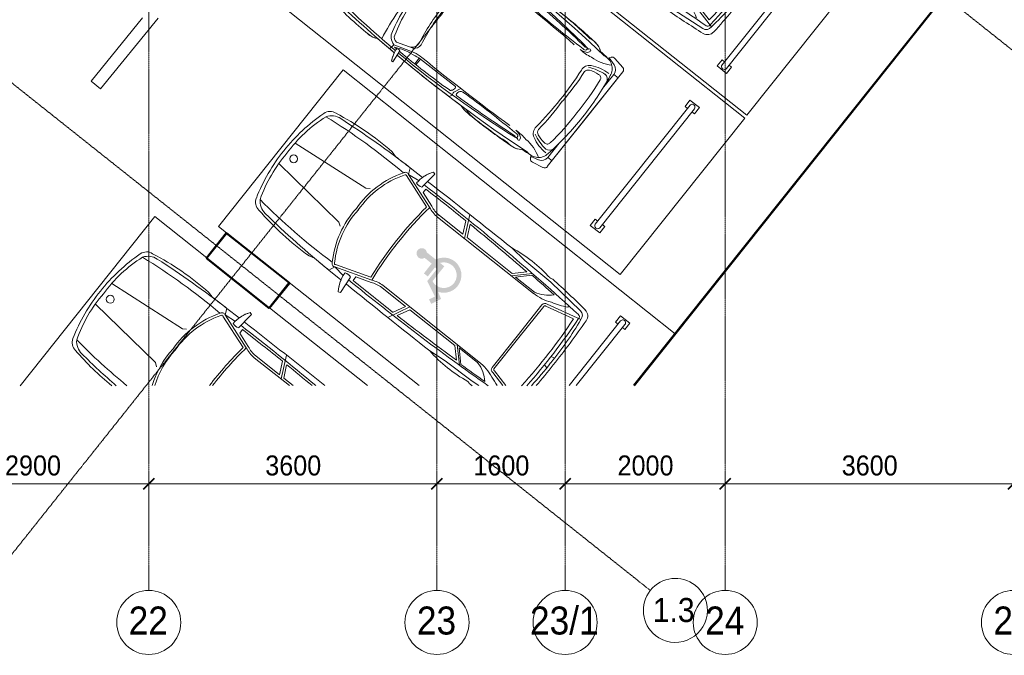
# Model space of a CAD drawing. Header units: millimetres. Extents: x 5617 to 131373, y -9330 to 158328.
# Tile 3 of 83: x 33449 to 45747, y -9266 to -1321. Entities that reach past the tile are written whole.
import ezdxf

# ---------------------------------------------------------------- set-up
doc = ezdxf.new("R2010")
doc.units = ezdxf.units.MM
doc.linetypes.add('ADSK_Линия сетки', pattern=[25, 20, -2.5, 0, -2.5])
doc.linetypes.add('Линия сетки', pattern=[25, 20, -2.5, 0, -2.5])
for name, color, linetype, lineweight in [('Оси', 7, 'Continuous', 9), ('Парковка', 7, 'Continuous', 18), ('Размеры', 7, 'Continuous', 9), ('Размеры-100', 7, 'Continuous', 9), ('Стены разрез', 7, 'Continuous', 40), ('Элементы узлов', 7, 'Continuous', 18)]:
    doc.layers.add(name, color=color, linetype=linetype, lineweight=lineweight)
doc.styles.add('Arial', font='arial.ttf', dxfattribs={"width": 0.9, "height": 250})
doc.styles.add('Arial_1', font='arial.ttf', dxfattribs={"width": 0.9, "height": 350})
doc.styles.add('Arial_2', font='arial.ttf', dxfattribs={"width": 0.9, "height": 300})
doc.dimstyles.new('Основной_2_5_мм', dxfattribs={"dimscale": 304.8, "dimtxt": 255.06485, "dimasz": 0.463911, "dimexe": 0.492126, "dimexo": 0.492126, "dimgap": 0.098425, "dimtad": 1, "dimdec": 0, "dimdsep": 46, "dimtxsty": 'Arial', "dimblk1": 'OBLIQUE', "dimblk2": 'OBLIQUE', "dimsah": 1, "dimcen": 0.09, "dimdle": 0.492126, "dimazin": 2, "dimtfac": 1, "dimtdec": 4, "dimtix": 1, "dimtmove": 0, "dimatfit": 3, "dimfxl": 1, "dimtvp": 1, "dimtolj": 1, "dimtzin": 0, "dimlwd": 20, "dimlwe": 20, "dimarcsym": 2})

# ---------------------------------------------------------------- blocks, each defined once
blk = doc.blocks.new('199_Парковочные места 3 класса и МГН - МГН_М1-М3_-V37-МКСС_LB01_-7_650__Кабельные конструкции_Лотки_4')
at = {"layer": 'Парковка'}
h = blk.add_hatch(color=256, dxfattribs=at)
h.paths.add_polyline_path([(1605, 2681), (1481, 2739), (1434, 2657), (1411, 2702), (1378, 2741), (1337, 2772), (1291, 2792), (1240, 2801), (1190, 2798), (1141, 2784), (1096, 2759), (1059, 2724), (1031, 2682), (1013, 2634), (1006, 2584), (1012, 2533), (1028, 2485), (1056, 2442), (1092, 2407), (1136, 2380), (1136, 2239), (1127, 2225), (1121, 2209), (1120, 2193), (1123, 2176), (1130, 2161), (1141, 2148), (1154, 2139), (1169, 2133), (1186, 2131), (1202, 2133), (1218, 2139), (1231, 2149), (1241, 2162), (1248, 2177), (1251, 2194), (1249, 2210), (1244, 2226), (1234, 2240), (1222, 2251), (1207, 2258), (1207, 2372), (1364, 2372), (1364, 2434), (1219, 2434), (1219, 2465), (1413, 2465), (1504, 2660), (1578, 2625)])
h.paths.add_polyline_path([(1360, 2671), (1378, 2635), (1387, 2596), (1385, 2555), (1374, 2517), (1136, 2517), (1136, 2448), (1106, 2475), (1083, 2509), (1070, 2547), (1066, 2587), (1072, 2626), (1089, 2663), (1113, 2695), (1145, 2720), (1182, 2736), (1222, 2742), (1262, 2738), (1302, 2723), (1333, 2701)])
at = {"layer": 'Парковка', "color": 253, "true_color": 0xaaaaaa}
for p, q in [((2500, 5300), (0, 5300)), ((0, 5300), (0, 2132)), ((2500, 0), (2500, 5300)), ((250, 4775), (350, 4775)), ((250, 4625), (250, 4775)), ((300, 4735), (2200, 4735)), ((350, 4735), (350, 4775)), ((2150, 4735), (2150, 4775)), ((2150, 4775), (2250, 4775)), ((2250, 4625), (2250, 4775)), ((250, 4625), (350, 4625)), ((300, 4665), (2200, 4665)), ((350, 4625), (350, 4665)), ((2150, 4625), (2150, 4665)), ((2150, 4625), (2250, 4625)), ((0, 1128), (0, 0)), ((0, 0), (2500, 0))]:
    blk.add_line(p, q, dxfattribs=at)
for centre, start, end in [((300, 4700), 90, 270), ((2200, 4700), 270, 90)]:
    blk.add_arc(centre, 35, start, end, dxfattribs=at)
at = {"layer": 'Элементы узлов', "color": 253, "true_color": 0xaaaaaa}
for p, q in [((1188, 4261), (1177, 4307)), ((1320, 4261), (1331, 4307)), ((512, 4192), (463, 3682)), ((708, 3817), (596, 4265)), ((738, 3820), (646, 4189)), ((1770, 3820), (1862, 4189)), ((1800, 3817), (1912, 4265)), ((1996, 4192), (2045, 3682)), ((574, 4042), (555, 4042)), ((1933, 4042), (1953, 4042)), ((1254, 3801), (754, 3801)), ((1254, 3771), (754, 3771)), ((1254, 3801), (1754, 3801)), ((1254, 3771), (1754, 3771)), ((419, 3676), (428, 3642)), ((428, 3642), (419, 3676)), ((463, 3682), (453, 3260)), ((688, 3297), (688, 3598)), ((708, 2069), (708, 3598)), ((1800, 2069), (1800, 3598)), ((1820, 3297), (1820, 3598)), ((2045, 3682), (2054, 3260)), ((2088, 3676), (2079, 3642)), ((2088, 3676), (2079, 3642)), ((708, 3249), (522, 3435)), ((688, 3297), (542, 3443)), ((678, 3237), (549, 3366)), ((1800, 3249), (1986, 3435)), ((1820, 3297), (1966, 3443)), ((1830, 3237), (1959, 3366)), ((453, 3260), (432, 3033)), ((678, 2516), (678, 3237)), ((1830, 2516), (1830, 3237)), ((2054, 3260), (2076, 3033)), ((708, 2497), (432, 2363)), ((678, 2516), (524, 2441)), ((1800, 2497), (2076, 2363)), ((1830, 2516), (1984, 2441)), ((678, 2449), (523, 2374)), ((678, 2069), (678, 2449)), ((1830, 2069), (1830, 2449)), ((1830, 2449), (1984, 2374)), ((515, 1453), (673, 1914)), ((543, 1440), (693, 1881)), ((580, 1736), (645, 1925)), ((1965, 1440), (1814, 1881)), ((1992, 1453), (1835, 1914)), ((1927, 1736), (1863, 1925)), ((580, 1736), (525, 1736)), ((1927, 1736), (1983, 1736)), ((298, 1678), (308, 1707)), ((298, 1678), (308, 1707)), ((308, 1707), (536, 1683)), ((308, 1707), (435, 1693)), ((436, 1612), (438, 1418)), ((438, 1418), (436, 1612)), ((515, 1453), (497, 1605)), ((2200, 1707), (1972, 1683)), ((1992, 1453), (2011, 1605)), ((2072, 1612), (2070, 1418)), ((2072, 1612), (2070, 1418)), ((2072, 1693), (2200, 1707)), ((2210, 1678), (2200, 1707)), ((2200, 1707), (2210, 1678)), ((515, 1453), (438, 1418)), ((1992, 1453), (2070, 1418)), ((422, 1114), (442, 1185)), ((422, 1114), (442, 1185)), ((953, 1186), (984, 1142)), ((984, 1142), (1090, 99)), ((1524, 1142), (1418, 99)), ((1555, 1186), (1524, 1142)), ((2085, 1114), (2065, 1185)), ((2065, 1185), (2085, 1114))]:
    blk.add_line(p, q, dxfattribs=at)
blk.add_circle((1256, 208), 49.6, dxfattribs=at)
for centre, radius, start, end in [((571, 4224), 103, 93.6407, 173.1165), ((571, 4224), 103, 93.6407, 173.1165), ((1250, -6442), 10791, 89.9787, 93.6407), ((1250, -6442), 10791, 89.9787, 93.6407), ((1185, 180), 4128, 89.0501, 98.2092), ((1258, -6442), 10791, 86.3593, 90.0213), ((1258, -6442), 10791, 86.3593, 90.0213), ((1322, 180), 4128, 81.7908, 90.9499), ((1937, 4224), 103, 6.8835, 86.3593), ((1937, 4224), 103, 6.8835, 86.3593), ((9206, 3182), 8801, 173.1165, 176.7833), ((9206, 3182), 8801, 173.1165, 176.7833), ((30000, 2118), 29508, 175.9457, 180.8366), ((593, 4184), 81.1, 87.5771, 174.3071), ((600, 4202), 33.8, 82.905, 175.9457), ((1254, -3792), 8054, 85.3719, 94.6281), ((1254, -2689), 6905, 84.9489, 95.0511), ((1908, 4202), 33.8, 4.0543, 97.095), ((1915, 4184), 81.1, 5.6929, 92.4229), ((-27492, 2118), 29508, 359.1634, 4.0543), ((-6698, 3182), 8801, 3.2167, 6.8835), ((-6698, 3182), 8801, 3.2167, 6.8835), ((-103, 3648), 783, 14.4186, 30.1446), ((2611, 3648), 783, 149.8554, 165.5814), ((104, 3598), 603, 359.9999, 24.0001), ((754, 3817), 46.1, 180, 270), ((754, 3817), 16.1, 170.2127, 270), ((1754, 3817), 16.1, 270, 9.7873), ((1754, 3817), 46.1, 270, 360), ((2403, 3598), 603, 155.9999, 180.0001), ((30000, 2118), 29488, 176.7104, 177.4243), ((270, 3492), 431, 14.2603, 47.5583), ((2238, 3492), 431, 132.4417, 165.7397), ((-27492, 2118), 29488, 2.5757, 3.2896), ((2198, 3346), 1794, 170.5335, 190.0508), ((2198, 3346), 1794, 170.5335, 190.0508), ((310, 3346), 1794, 349.9492, 9.4665), ((310, 3346), 1794, 349.9492, 9.4665), ((30000, 2118), 29478, 177.5739, 179.3716), ((-27492, 2118), 29478, 0.6284, 2.4261), ((122295, 2694), 121864, 179.84038, 180.47042), ((122295, 2694), 121864, 179.84038, 180.47042), ((-119787, 2694), 121864, 359.52958, 0.15962), ((-119787, 2694), 121864, 359.52958, 0.15962), ((30000, 2118), 29478, 179.5021, 180.7418), ((-27492, 2118), 29478, 359.2582, 0.4979), ((308, 2078), 370, 335.614, 358.6829), ((308, 2078), 400, 335.8269, 358.7333), ((2200, 2078), 400, 181.2667, 204.1731), ((2200, 2078), 370, 181.3171, 204.386), ((1254, 6445), 4567, 262.6911, 277.3091), ((1254, 6445), 4597, 262.9967, 277.0036), ((546, 2020), 422, 234.0334, 268.6551), ((546, 2020), 422, 234.0334, 254.9198), ((444, 1640), 101, 335.1844, 24.8156), ((2064, 1640), 101, 155.1844, 204.8156), ((1962, 2020), 422, 271.3449, 305.9666), ((1962, 2020), 422, 285.0802, 305.9666), ((12318, 1543), 11881, 180.5997, 185.7413), ((12318, 1543), 11881, 180.5997, 181.7231), ((555, 1432), 44.9, 152.0765, 249.8627), ((8358, 1141), 7822, 178.1805, 186.9391), ((555, 1432), 14.9, 145.3433, 249.8627), ((1172, 2380), 1175, 237.4377, 273.9819), ((1172, 2380), 1145, 237.4377, 274.0864), ((1335, 2380), 1145, 265.9136, 302.7696), ((1335, 2380), 1175, 266.0181, 302.5623), ((-5850, 1141), 7822, 353.0609, 1.8195), ((1953, 1432), 14.9, 280.8242, 34.6567), ((1953, 1432), 44.9, 290.1373, 27.9235), ((-9810, 1543), 11881, 354.2587, 359.4003), ((-9810, 1543), 11881, 358.2769, 359.4003), ((3991, 937), 3573, 177.157, 190.805), ((3991, 937), 3573, 177.157, 190.805), ((-1483, 937), 3573, 349.195, 2.843), ((-1483, 937), 3573, 349.195, 2.843), ((617, 279), 137, 184.9335, 253.1284), ((617, 279), 137, 184.9335, 253.1284), ((710, 376), 215, 185.7413, 236.8444), ((1797, 376), 215, 303.1556, 354.2587), ((1890, 279), 137, 286.8716, 355.0665), ((1890, 279), 137, 286.8716, 355.0665), ((1254, 2377), 2329, 253.1284, 269.9999), ((1254, 2377), 2329, 253.1284, 269.9999), ((1178, 1869), 1772, 250.7131, 272.4464), ((1329, 1869), 1772, 267.5536, 289.2869), ((1254, 2377), 2329, 270.0001, 286.8716), ((1254, 2377), 2329, 270.0001, 286.8716)]:
    blk.add_arc(centre, radius, start, end, dxfattribs=at)
blk = doc.blocks.new('199_Парковочные места 3 класса и МГН - Малый класс-5604841-МКСС_LB01_-7_650__Кабельные конструкции_Лотки_4')
at = {"layer": 'Парковка', "color": 253, "true_color": 0xaaaaaa}
for p, q in [((2500, 5300), (0, 5300)), ((0, 5300), (0, 0)), ((2500, 0), (2500, 5300)), ((250, 4775), (350, 4775)), ((250, 4625), (250, 4775)), ((300, 4735), (2200, 4735)), ((350, 4735), (350, 4775)), ((2150, 4735), (2150, 4775)), ((2150, 4775), (2250, 4775)), ((2250, 4625), (2250, 4775)), ((250, 4625), (350, 4625)), ((300, 4665), (2200, 4665)), ((350, 4625), (350, 4665)), ((2150, 4625), (2150, 4665)), ((2150, 4625), (2250, 4625)), ((0, 0), (2500, 0))]:
    blk.add_line(p, q, dxfattribs=at)
for centre, start, end in [((300, 4700), 90, 270), ((2200, 4700), 270, 90)]:
    blk.add_arc(centre, 35, start, end, dxfattribs=at)
at = {"layer": 'Элементы узлов', "color": 253, "true_color": 0xaaaaaa}
for p, q in [((425, 3567), (454, 3713)), ((425, 3567), (454, 3713)), ((1253, 3748), (496, 3748)), ((496, 3748), (2010, 3748)), ((592, 3681), (592, 3748)), ((2010, 3748), (1253, 3748)), ((1915, 3681), (1915, 3748)), ((2082, 3567), (2053, 3713)), ((2053, 3713), (2082, 3567)), ((495, 3608), (466, 3507)), ((817, 3681), (592, 3681)), ((1690, 3681), (1915, 3681)), ((2012, 3608), (2041, 3507)), ((466, 3507), (443, 3523)), ((479, 3497), (443, 3523)), ((2064, 3523), (2027, 3497)), ((2041, 3507), (2064, 3523)), ((417, 2240), (460, 2267)), ((497, 2255), (588, 2294)), ((568, 2226), (560, 1672)), ((2010, 2255), (1919, 2294)), ((1939, 2226), (1946, 1672)), ((2090, 2240), (2047, 2267)), ((560, 1672), (472, 1672)), ((560, 1651), (472, 1651)), ((1946, 1672), (2035, 1672)), ((1946, 1651), (2035, 1651)), ((498, 1300), (575, 1558)), ((612, 1513), (543, 1304)), ((1894, 1513), (1964, 1304)), ((2009, 1300), (1931, 1558)), ((313, 1423), (419, 1411)), ((313, 1401), (313, 1423)), ((320, 1423), (480, 1405)), ((320, 1402), (320, 1423)), ((477, 1322), (476, 1362)), ((2187, 1423), (2026, 1405)), ((2029, 1322), (2030, 1361)), ((2088, 1412), (2187, 1423)), ((2187, 1401), (2187, 1423)), ((2187, 1423), (2187, 1401)), ((423, 1287), (498, 1300)), ((2084, 1287), (2009, 1300)), ((1253, 998), (850, 1010)), ((1656, 1010), (1253, 998)), ((803, 249), (780, 923)), ((1085, 956), (1085, 843)), ((1253, 956), (1085, 956)), ((1421, 956), (1253, 956)), ((1421, 843), (1421, 956)), ((1704, 249), (1726, 923)), ((1085, 843), (1253, 843)), ((1253, 843), (1421, 843)), ((466, 289), (443, 274)), ((443, 274), (466, 289)), ((495, 188), (466, 289)), ((2012, 188), (2041, 289)), ((2041, 289), (2064, 274)), ((2041, 289), (2064, 274)), ((425, 229), (454, 83)), ((454, 83), (425, 229)), ((797, 115), (797, 159)), ((857, 156), (857, 115)), ((1650, 156), (1650, 115)), ((1710, 115), (1710, 159)), ((2082, 229), (2053, 83)), ((2082, 229), (2053, 83)), ((2010, 48), (495, 48)), ((1253, 48), (496, 48)), ((592, 115), (1253, 115)), ((592, 48), (592, 115)), ((1253, 115), (1915, 115)), ((2010, 48), (1253, 48)), ((1915, 115), (1915, 48))]:
    blk.add_line(p, q, dxfattribs=at)
for centre, radius, start, end in [((496, 3705), 43.3, 89.9993, 168.693), ((496, 3705), 43.3, 89.9993, 168.6944), ((1272, -184), 3892, 90.2769, 99.4935), ((1234, -184), 3892, 80.505, 89.7217), ((2010, 3705), 43.3, 11.3056, 89.9993), ((2010, 3705), 43.3, 11.3056, 89.9993), ((467, 3558), 43.3, 168.693, 235.6099), ((467, 3558), 43.3, 168.6944, 235.6114), ((655, 3481), 176, 98.0112, 192.5726), ((592, 3581), 101, 89.9993, 164.1246), ((66, 3309), 531, 1.9614, 31.9592), ((1135, 3631), 514, 180.8258, 207.882), ((748, 3580), 93.4, 108.9228, 169.9561), ((1293, 3659), 640, 185.6128, 206.1183), ((752, 3545), 43.7, 91.5641, 200.5926), ((1157, 692), 2926, 88.1222, 97.9941), ((1349, 692), 2926, 82.0044, 91.8764), ((1755, 3545), 43.7, 339.406, 88.4345), ((1213, 3659), 640, 333.8803, 354.3858), ((1759, 3580), 93.4, 10.0425, 71.0758), ((1372, 3631), 514, 332.1165, 359.1728), ((1852, 3480), 176, 347.4285, 81.9874), ((2440, 3309), 531, 148.0394, 178.0372), ((1915, 3581), 101, 15.874, 89.9993), ((2040, 3558), 43.3, 304.3886, 11.3056), ((2040, 3558), 43.3, 304.3886, 11.3056), ((18082, 1967), 17669, 175.031, 175.4372), ((999, 3534), 288, 180.9043, 205.4518), ((1508, 3534), 288, 334.5468, 359.0942), ((-15576, 1967), 17669, 4.5628, 4.969), ((18082, 1872), 17669, 174.9032, 181.4942), ((681, 3219), 262, 140.9977, 190.4994), ((681, 3219), 262, 144.1454, 180.5211), ((44, 3207), 566, 354.8977, 12.2311), ((782, 3441), 113, 206.2084, 279.2206), ((794, 3431), 59, 200.0658, 267.3041), ((1112, 414), 2975, 87.2773, 96.1859), ((1211, -394), 3746, 89.3493, 96.2981), ((1395, 414), 2975, 83.8127, 92.7212), ((1296, -394), 3746, 83.7004, 90.6492), ((1725, 3441), 113, 260.778, 333.7901), ((1712, 3431), 59, 272.6945, 339.9328), ((2463, 3207), 566, 167.7674, 185.1009), ((-15576, 1873), 17669, 358.5044, 5.0954), ((1826, 3219), 262, 349.501, 39), ((1826, 3219), 262, 359.4789, 35.8546), ((5888, 2751), 5488, 175.1273, 180.6996), ((13211, 1700), 12764, 173.0877, 181.3117), ((545, 3253), 17.4, 46.6631, 252.0086), ((556, 3205), 19.1, 63.0375, 237.1204), ((538, 3212), 57.2, 12.7781, 70.4683), ((545, 3193), 35.5, 340.6886, 56.0006), ((447, 3159), 161, 359.1503, 23.9385), ((2060, 3159), 161, 156.06, 180.8483), ((1969, 3212), 57.2, 109.5303, 167.2205), ((1962, 3193), 35.5, 123.998, 199.3207), ((1950, 3205), 19.1, 302.8861, 116.961), ((1961, 3253), 17.4, 287.9979, 133.3355), ((-10704, 1701), 12764, 358.6868, 6.9108), ((-3381, 2751), 5488, 359.3004, 4.8727), ((5888, 2657), 5488, 174.6155, 180.6982), ((16105, 1689), 15632, 174.4937, 177.7131), ((-11190, 2888), 11772, 357.3492, 1.4248), ((13697, 2888), 11772, 178.5738, 182.6494), ((-13599, 1690), 15632, 2.2854, 5.5049), ((-3381, 2657), 5488, 359.3004, 5.3832), ((26486, 2014), 25900, 177.6793, 180.7522), ((-23980, 2015), 25900, 359.2464, 2.3192), ((945, 2672), 545, 178.7915, 197.2882), ((945, 2578), 545, 178.7901, 196.2485), ((1562, 2672), 545, 342.7118, 1.2085), ((1562, 2578), 545, 343.75, 1.2085), ((18082, 1873), 17669, 177.9328, 181.498), ((-15576, 1873), 17669, 358.5044, 2.0672), ((532, 2341), 37.8, 297.5337, 4.3722), ((1975, 2341), 37.8, 175.6263, 242.4648), ((487, 2289), 35.2, 218.4548, 285.6284), ((507, 2197), 21.6, 119.2369, 188.4004), ((506, 2311), 19.4, 173.2838, 262.6933), ((552, 2148), 87.6, 92.4724, 129.7729), ((502, 2371), 79.2, 271.0988, 307.2696), ((553, 2221), 15.6, 17.8258, 107.3418), ((1954, 2221), 15.6, 72.6567, 162.1728), ((2005, 2371), 79.2, 232.729, 268.8997), ((1954, 2148), 87.6, 50.2257, 87.5262), ((2001, 2311), 19.4, 277.3052, 6.7148), ((2019, 2289), 35.2, 254.3702, 321.5438), ((2000, 2197), 21.6, 351.5982, 60.7617), ((10682, 1664), 10210, 177.0249, 181.4491), ((-8175, 1664), 10210, 358.5495, 2.9737), ((184, 1661), 376, 345.3914, 1.5936), ((255, 1654), 334, 343.3053, 3.5339), ((2251, 1653), 334, 176.4647, 196.6933), ((2322, 1661), 376, 178.405, 194.6071), ((-289, 1677), 845, 335.165, 352.4815), ((700, 1418), 117, 85.8853, 147.1949), ((695, 1476), 90.4, 81.5734, 156.344), ((1223, 4125), 2611, 258.623, 270.6585), ((1223, 4094), 2611, 258.623, 270.6585), ((1283, 4125), 2611, 269.3401, 281.3755), ((1283, 4094), 2611, 269.3401, 281.3755), ((1812, 1476), 90.4, 23.6546, 98.4251), ((1807, 1418), 117, 32.8037, 94.1133), ((2796, 1677), 845, 187.517, 204.8335), ((511, 1793), 438, 243.1959, 258.0915), ((517, 1793), 438, 243.1944, 260.6408), ((18082, 1872), 17669, 181.6447, 184.9615), ((18082, 1873), 17669, 181.6509, 182.5209), ((460, 1385), 28.5, 240.6174, 44.589), ((13211, 1700), 12764, 181.5381, 186.5246), ((-10704, 1701), 12764, 353.474, 358.4604), ((2046, 1385), 28.5, 135.4096, 299.3811), ((-15576, 1873), 17669, 355.0371, 358.3539), ((1989, 1793), 438, 279.3577, 296.8041), ((-15576, 1873), 17669, 357.4791, 358.3539), ((1989, 1793), 438, 282.8106, 296.8041), ((640, 1327), 145, 190.6076, 260.6991), ((613, 1304), 70.6, 179.4661, 257.4205), ((1152, 2963), 1815, 252.2239, 273.1953), ((1355, 2963), 1815, 266.8033, 287.7746), ((1867, 1326), 145, 279.2995, 349.3909), ((1893, 1303), 70.6, 282.5781, 0.5325), ((1192, 5149), 4081, 259.6665, 270.8648), ((1174, 3235), 2126, 254.8016, 272.1365), ((1333, 3235), 2126, 267.862, 285.197), ((1315, 5149), 4081, 269.1337, 280.332), ((676, 969), 277, 152.8561, 188.6185), ((676, 969), 277, 154.276, 188.617), ((866, 926), 85.3, 100.332, 181.8763), ((1641, 926), 85.3, 358.1223, 79.6665), ((1830, 969), 277, 351.3815, 27.1439), ((1830, 969), 277, 351.3815, 25.7226), ((3902, 951), 3499, 180.3812, 190.9026), ((3902, 951), 3499, 180.3826, 190.904), ((-1395, 951), 3499, 349.096, 359.6174), ((-1395, 951), 3499, 349.096, 359.6174), ((467, 238), 43.3, 124.3886, 191.3056), ((467, 238), 43.3, 124.3901, 191.307), ((658, 378), 212, 204.8668, 256.2506), ((699, 353), 220, 182.3537, 222.6588), ((1849, 378), 212, 283.748, 335.1317), ((1808, 353), 220, 317.3398, 357.6449), ((2039, 238), 43.3, 348.693, 55.6099), ((2039, 238), 43.3, 348.693, 55.6099), ((592, 215), 101, 195.874, 269.9993), ((1096, 5492), 5341, 264.7559, 271.6912), ((1411, 5492), 5341, 268.3074, 275.2426), ((1915, 215), 101, 269.9993, 344.1246), ((496, 91), 43.3, 191.3056, 269.9993), ((497, 91), 43.3, 191.307, 268.3034), ((2010, 91), 43.3, 269.9993, 348.693), ((2010, 91), 43.3, 269.9993, 348.693)]:
    blk.add_arc(centre, radius, start, end, dxfattribs=at)
blk = doc.blocks.new('199_Парковочные места 3 класса и МГН - МГН_М1-М3_-V38-МКСС_LB01_-7_650__Кабельные конструкции_Лотки_4')
at = {"layer": 'Парковка'}
h = blk.add_hatch(color=256, dxfattribs=at)
h.paths.add_polyline_path([(1605, 2681), (1481, 2739), (1434, 2657), (1411, 2702), (1378, 2741), (1337, 2772), (1291, 2792), (1240, 2801), (1190, 2798), (1141, 2784), (1096, 2759), (1059, 2724), (1031, 2682), (1013, 2634), (1006, 2584), (1012, 2533), (1028, 2485), (1056, 2442), (1092, 2407), (1136, 2380), (1136, 2239), (1127, 2225), (1121, 2209), (1120, 2193), (1123, 2176), (1130, 2161), (1141, 2148), (1154, 2139), (1169, 2133), (1190, 2131), (1202, 2133), (1218, 2139), (1231, 2149), (1241, 2162), (1248, 2178), (1251, 2194), (1249, 2210), (1244, 2226), (1234, 2240), (1222, 2251), (1207, 2258), (1207, 2372), (1364, 2372), (1364, 2434), (1219, 2434), (1219, 2465), (1413, 2465), (1504, 2660), (1578, 2625)])
h.paths.add_polyline_path([(1360, 2671), (1378, 2635), (1387, 2596), (1385, 2555), (1374, 2517), (1136, 2517), (1136, 2448), (1106, 2475), (1083, 2509), (1070, 2547), (1066, 2587), (1072, 2626), (1089, 2663), (1113, 2695), (1145, 2720), (1182, 2736), (1222, 2742), (1262, 2738), (1300, 2724), (1333, 2701)])
at = {"layer": 'Парковка', "color": 253, "true_color": 0xaaaaaa}
for p, q in [((828, 5300), (0, 5300)), ((0, 5298), (0, 0)), ((250, 4775), (350, 4775)), ((250, 4625), (250, 4775)), ((300, 4735), (1277, 4735)), ((350, 4735), (350, 4775)), ((250, 4625), (350, 4625)), ((300, 4665), (1333, 4665)), ((350, 4625), (350, 4665)), ((2500, 0), (2500, 3198)), ((0, 0), (2500, 0))]:
    blk.add_line(p, q, dxfattribs=at)
blk.add_arc((300, 4700), 35, 90, 270, dxfattribs=at)
at = {"layer": 'Элементы узлов', "color": 253, "true_color": 0xaaaaaa}
for p, q in [((1188, 4261), (1177, 4307)), ((1320, 4261), (1331, 4307)), ((512, 4192), (463, 3682)), ((708, 3817), (596, 4265)), ((738, 3820), (646, 4189)), ((574, 4042), (555, 4042)), ((1770, 3820), (1826, 4045)), ((1800, 3817), (1849, 4016)), ((1254, 3801), (754, 3801)), ((1254, 3771), (754, 3771)), ((1254, 3801), (1754, 3801)), ((1254, 3771), (1754, 3771)), ((2035, 3782), (2045, 3682)), ((419, 3676), (428, 3642)), ((428, 3642), (419, 3676)), ((463, 3682), (453, 3260)), ((688, 3297), (688, 3598)), ((708, 2069), (708, 3598)), ((1800, 2069), (1800, 3598)), ((1820, 3297), (1820, 3598)), ((2045, 3682), (2054, 3260)), ((2088, 3676), (2079, 3642)), ((2088, 3676), (2079, 3642)), ((708, 3249), (522, 3435)), ((688, 3297), (542, 3443)), ((678, 3237), (549, 3366)), ((1800, 3249), (1986, 3435)), ((1820, 3297), (1966, 3443)), ((1830, 3237), (1959, 3366)), ((453, 3260), (432, 3033)), ((678, 2516), (678, 3237)), ((1830, 2516), (1830, 3237)), ((2054, 3260), (2076, 3033)), ((708, 2497), (432, 2363)), ((678, 2516), (524, 2441)), ((1800, 2497), (2076, 2363)), ((1830, 2516), (1984, 2441)), ((678, 2449), (523, 2374)), ((678, 2069), (678, 2449)), ((1830, 2069), (1830, 2449)), ((1830, 2449), (1984, 2374)), ((515, 1453), (673, 1914)), ((543, 1440), (693, 1881)), ((580, 1736), (645, 1925)), ((1965, 1440), (1814, 1881)), ((1992, 1453), (1835, 1914)), ((1927, 1736), (1863, 1925)), ((580, 1736), (525, 1736)), ((1927, 1736), (1983, 1736)), ((298, 1678), (308, 1707)), ((298, 1678), (308, 1707)), ((308, 1707), (536, 1683)), ((308, 1707), (435, 1693)), ((436, 1612), (438, 1418)), ((438, 1418), (436, 1612)), ((515, 1453), (497, 1605)), ((2200, 1707), (1972, 1683)), ((1992, 1453), (2011, 1605)), ((2072, 1612), (2070, 1418)), ((2072, 1612), (2070, 1418)), ((2072, 1693), (2200, 1707)), ((2210, 1678), (2200, 1707)), ((2200, 1707), (2210, 1678)), ((515, 1453), (438, 1418)), ((1992, 1453), (2070, 1418)), ((422, 1114), (442, 1185)), ((422, 1114), (442, 1185)), ((953, 1186), (984, 1142)), ((984, 1142), (1090, 99)), ((1524, 1142), (1418, 99)), ((1555, 1186), (1524, 1142)), ((2085, 1114), (2065, 1185)), ((2065, 1185), (2085, 1114))]:
    blk.add_line(p, q, dxfattribs=at)
blk.add_circle((1256, 208), 49.6, dxfattribs=at)
for centre, radius, start, end in [((571, 4224), 103, 93.6407, 173.1165), ((571, 4224), 103, 93.6407, 173.1165), ((1250, -6442), 10791, 89.9787, 93.6407), ((1250, -6442), 10791, 89.9787, 93.6407), ((1185, 180), 4128, 89.0501, 98.2092), ((1258, -6442), 10791, 88.2435, 90.0213), ((1258, -6442), 10791, 88.2435, 90.0213), ((1322, 180), 4128, 85.7589, 90.9499), ((9206, 3182), 8801, 173.1165, 176.7833), ((9206, 3182), 8801, 173.1165, 176.7833), ((30000, 2118), 29508, 175.9457, 180.8366), ((593, 4184), 81.1, 87.5771, 174.3071), ((600, 4202), 33.8, 82.905, 175.9457), ((1254, -3792), 8054, 87.0855, 94.6281), ((1254, -2689), 6905, 86.266, 95.0511), ((-103, 3648), 783, 14.4186, 30.1446), ((2611, 3648), 783, 156.4811, 165.5814), ((104, 3598), 603, 359.9999, 24.0001), ((754, 3817), 46.1, 180, 270), ((754, 3817), 16.1, 170.2127, 270), ((1754, 3817), 16.1, 270, 9.7873), ((1754, 3817), 46.1, 270, 360), ((2403, 3598), 603, 155.9999, 180.0001), ((-27492, 2118), 29508, 359.1634, 3.4143), ((30000, 2118), 29488, 176.7104, 177.4243), ((270, 3492), 431, 14.2603, 47.5583), ((2238, 3492), 431, 132.4417, 165.7397), ((-27492, 2118), 29488, 2.5757, 3.2896), ((-6698, 3182), 8801, 3.2167, 3.5012), ((-6698, 3182), 8801, 3.2167, 3.5012), ((2198, 3346), 1794, 170.5335, 190.0508), ((2198, 3346), 1794, 170.5335, 190.0508), ((310, 3346), 1794, 349.9492, 9.4665), ((310, 3346), 1794, 349.9492, 9.4665), ((30000, 2118), 29478, 177.5739, 179.3716), ((-27492, 2118), 29478, 0.6284, 2.4261), ((122295, 2694), 121864, 179.84038, 180.47042), ((122295, 2694), 121864, 179.84038, 180.47042), ((-119787, 2694), 121864, 359.52958, 0.15962), ((-119787, 2694), 121864, 359.52958, 0.15962), ((30000, 2118), 29478, 179.5021, 180.7418), ((-27492, 2118), 29478, 359.2582, 0.4979), ((308, 2078), 370, 335.614, 358.6829), ((308, 2078), 400, 335.8269, 358.7333), ((2200, 2078), 400, 181.2667, 204.1731), ((2200, 2078), 370, 181.3171, 204.386), ((1254, 6445), 4567, 262.6911, 277.3091), ((1254, 6445), 4597, 262.9967, 277.0036), ((546, 2020), 422, 234.0334, 268.6551), ((546, 2020), 422, 234.0334, 254.9198), ((444, 1640), 101, 335.1844, 24.8156), ((2064, 1640), 101, 155.1844, 204.8156), ((1962, 2020), 422, 271.3449, 305.9666), ((1962, 2020), 422, 285.0802, 305.9666), ((12318, 1543), 11881, 180.5997, 185.7413), ((12318, 1543), 11881, 180.5997, 181.7231), ((555, 1432), 44.9, 152.0765, 249.8627), ((8358, 1141), 7822, 178.1805, 186.9391), ((555, 1432), 14.9, 145.3433, 249.8627), ((1172, 2380), 1175, 237.4377, 273.9819), ((1172, 2380), 1145, 237.4377, 274.0864), ((1335, 2380), 1145, 265.9136, 302.7696), ((1335, 2380), 1175, 266.0181, 302.5623), ((-5850, 1141), 7822, 353.0609, 1.8195), ((1953, 1432), 14.9, 280.8242, 34.6567), ((1953, 1432), 44.9, 290.1373, 27.9235), ((-9810, 1543), 11881, 354.2587, 359.4003), ((-9810, 1543), 11881, 358.2769, 359.4003), ((3991, 937), 3573, 177.157, 190.805), ((3991, 937), 3573, 177.157, 190.805), ((-1483, 937), 3573, 349.195, 2.843), ((-1483, 937), 3573, 349.195, 2.843), ((617, 279), 137, 184.9335, 253.1284), ((617, 279), 137, 184.9335, 253.1284), ((710, 376), 215, 185.7413, 236.8444), ((1797, 376), 215, 303.1556, 354.2587), ((1890, 279), 137, 286.8716, 355.0665), ((1890, 279), 137, 286.8716, 355.0665), ((1254, 2377), 2329, 253.1284, 269.9999), ((1254, 2377), 2329, 253.1284, 269.9999), ((1178, 1869), 1772, 250.7131, 272.4464), ((1329, 1869), 1772, 267.5536, 289.2869), ((1254, 2377), 2329, 270.0001, 286.8716), ((1254, 2377), 2329, 270.0001, 286.8716)]:
    blk.add_arc(centre, radius, start, end, dxfattribs=at)
blk = doc.blocks.new('199_Парковочные места 3 класса и МГН - МГН-V39-МКСС_LB01_-7_650__Кабельные конструкции_Лотки_4')
at = {"layer": 'Парковка', "color": 253, "true_color": 0xaaaaaa}
for p, q in [((0, 3395), (0, 1832)), ((0, 1830), (0, 830)), ((0, 828), (0, 0)), ((0, 0), (2701, 0))]:
    blk.add_line(p, q, dxfattribs=at)
at = {"layer": 'Элементы узлов', "color": 253, "true_color": 0xaaaaaa}
for p, q in [((578, 2516), (578, 2668)), ((608, 2069), (608, 2631)), ((608, 2497), (332, 2363)), ((578, 2516), (424, 2441)), ((578, 2449), (423, 2374)), ((578, 2069), (578, 2449)), ((415, 1453), (573, 1914)), ((443, 1440), (593, 1881)), ((480, 1736), (545, 1925)), ((480, 1736), (425, 1736)), ((198, 1678), (208, 1707)), ((198, 1678), (208, 1707)), ((208, 1707), (436, 1683)), ((208, 1707), (335, 1693)), ((336, 1612), (338, 1418)), ((338, 1418), (336, 1612)), ((415, 1453), (397, 1605)), ((415, 1453), (338, 1418)), ((322, 1114), (342, 1185)), ((322, 1114), (342, 1185)), ((853, 1186), (884, 1142)), ((884, 1142), (990, 99)), ((1424, 1142), (1318, 99)), ((1455, 1186), (1424, 1142))]:
    blk.add_line(p, q, dxfattribs=at)
blk.add_circle((1156, 208), 49.6, dxfattribs=at)
for centre, radius, start, end in [((122195, 2694), 121864, 179.86632, 180.47042), ((122195, 2694), 121864, 179.86632, 180.47042), ((29900, 2118), 29508, 178.5033, 180.8366), ((29900, 2118), 29478, 178.5724, 179.3716), ((29900, 2118), 29478, 179.5021, 180.7418), ((208, 2078), 370, 335.614, 358.6829), ((208, 2078), 400, 335.8269, 358.7333), ((1154, 6445), 4567, 262.6911, 270.656), ((1154, 6445), 4597, 262.9967, 270.9428), ((446, 2020), 422, 234.0334, 268.6551), ((446, 2020), 422, 234.0334, 254.9198), ((344, 1640), 101, 335.1844, 24.8156), ((12218, 1543), 11881, 180.5997, 185.7413), ((12218, 1543), 11881, 180.5997, 181.7231), ((455, 1432), 44.9, 152.0765, 249.8627), ((8258, 1141), 7822, 178.1805, 186.9391), ((455, 1432), 14.9, 145.3433, 249.8627), ((1072, 2380), 1175, 237.4377, 273.9819), ((1072, 2380), 1145, 237.4377, 274.0864), ((1235, 2380), 1145, 265.9136, 291.4814), ((1235, 2380), 1175, 266.0181, 291.9236), ((3891, 937), 3573, 177.157, 190.805), ((3891, 937), 3573, 177.157, 190.805), ((-5950, 1141), 7822, 353.0609, 359.2842), ((-9910, 1543), 11881, 354.2587, 357.085), ((-1583, 937), 3573, 349.195, 359.3105), ((-1583, 937), 3573, 349.195, 359.3105), ((517, 279), 137, 184.9335, 253.1284), ((517, 279), 137, 184.9335, 253.1284), ((610, 376), 215, 185.7413, 236.8444), ((1697, 376), 215, 303.1556, 354.2587), ((1790, 279), 137, 286.8716, 355.0665), ((1790, 279), 137, 286.8716, 355.0665), ((1154, 2377), 2329, 253.1284, 269.9999), ((1154, 2377), 2329, 253.1284, 269.9999), ((1078, 1869), 1772, 250.7131, 272.4464), ((1229, 1869), 1772, 267.5536, 289.2869), ((1154, 2377), 2329, 270.0001, 286.8716), ((1154, 2377), 2329, 270.0001, 286.8716)]:
    blk.add_arc(centre, radius, start, end, dxfattribs=at)
blk = doc.blocks.new('199_Паркинг_Дорожная разметка - Стрелка_Прямое_Движение-4798525-МКСС_LB01_-7_650__Кабельные конструкции_Лотки_4')
at = {"layer": 'Парковка', "color": 253, "true_color": 0xaaaaaa}
for p, q in [((-132, 1669), (-324, 450)), ((324, 450), (169, 1436)), ((-324, 450), (-130, 450)), ((170, 450), (324, 450)), ((75, -2500), (75, -1359)), ((-75, -1480), (-75, -2500)), ((-75, -2500), (75, -2500))]:
    blk.add_line(p, q, dxfattribs=at)
blk = doc.blocks.new('135_SLK_GD_AR_rvt-1-МКСС_LB01_-7_650__Кабельные конструкции_Лотки_4')
at = {"layer": 'Стены разрез', "color": 253, "true_color": 0xaaaaaa}
for p, q in [((104879, 5257), (96009, -5895)), ((96011, -5895), (104881, 5255)), ((90921, -3987), (90670, -4303)), ((90672, -4302), (90921, -3989)), ((90923, -3988), (90921, -3987)), ((90921, -3989), (91704, -4612)), ((91707, -4612), (90923, -3988)), ((90670, -4303), (90671, -4304)), ((90671, -4304), (91454, -4927)), ((91455, -4925), (90672, -4302)), ((91704, -4612), (91455, -4925)), ((91455, -4928), (91706, -4613)), ((91706, -4613), (91707, -4612)), ((91454, -4927), (91455, -4928))]:
    blk.add_line(p, q, dxfattribs=at)
at = {"layer": 'Парковка', "color": 253, "lineweight": 18, "true_color": 0xaaaaaa}
for name, p, rotation in [('199_Парковочные места 3 класса и МГН - МГН_М1-М3_-V37-МКСС_LB01_-7_650__Кабельные конструкции_Лотки_4', (94830, 2740), 231.499999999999), ('199_Паркинг_Дорожная разметка - Стрелка_Прямое_Движение-4798525-МКСС_LB01_-7_650__Кабельные конструкции_Лотки_4', (90865, -198), 320.9142835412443), ('199_Парковочные места 3 класса и МГН - Малый класс-5604841-МКСС_LB01_-7_650__Кабельные конструкции_Лотки_4', (93246, 748), 231.499999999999), ('199_Парковочные места 3 класса и МГН - МГН_М1-М3_-V38-МКСС_LB01_-7_650__Кабельные конструкции_Лотки_4', (92379, -1948), 231.499999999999), ('199_Парковочные места 3 класса и МГН - МГН-V39-МКСС_LB01_-7_650__Кабельные конструкции_Лотки_4', (90026, -3782), 231.499999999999)]:
    blk.add_blockref(name, p, dxfattribs=dict(at, rotation=rotation))
blk = doc.blocks.new('Ось сетки - Круг_Ø8 мм-6577-МКСС_LB01_-7_650__Кабельные конструкции_Лотки_4')
at = {"layer": 'Оси', "lineweight": 20}
for start, end in [(360, 180), (180, 360)]:
    blk.add_arc((0, 0), 4, start, end, dxfattribs=at)
blk = doc.blocks.new('Ось сетки - Диаметр 8 мм-612790-МКСС_LB01_-7_650__Кабельные конструкции_Лотки_4')
at = {"layer": 'Оси', "lineweight": 20}
for start, end in [(360, 180), (180, 360)]:
    blk.add_arc((0, 0), 4, start, end, dxfattribs=at)
blk = doc.blocks.new('DIMBLOCK10-МКСС_LB01_-7_650__Кабельные конструкции_Лотки_4')
at = {"layer": 'Размеры-100', "lineweight": 20, "transparency": 16777216}
for p, q in [((32161, -7122), (32161, -6972)), ((35061, -7122), (35061, -6972)), ((32161, -7122), (35061, -7122)), ((32161, -7122), (32161, -7172)), ((35061, -7122), (35061, -7172))]:
    blk.add_line(p, q, dxfattribs=at)
at = {"layer": 'Размеры-100', "lineweight": 40, "transparency": 16777216}
for p, q in [((32161, -7122), (32090, -7193)), ((32161, -7122), (32232, -7051)), ((35061, -7122), (34990, -7193)), ((35061, -7122), (35132, -7051))]:
    blk.add_line(p, q, dxfattribs=at)
at = {"layer": 'Размеры-100', "color": 0, "lineweight": 20, "transparency": 16777216, "insert": (33266, -6768), "char_height": 250, "width": 828.76, "attachment_point": 1, "line_spacing_factor": 0.941778, "style": 'Arial'}
blk.add_mtext('2900', dxfattribs=at)
blk = doc.blocks.new('_Oblique')
at = {"color": 0, "linetype": 'ByBlock', "lineweight": -2}
blk.add_line((-0.5, -0.5), (0.5, 0.5), dxfattribs=at)
blk = doc.blocks.new('DIMBLOCK11-МКСС_LB01_-7_650__Кабельные конструкции_Лотки_4')
at = {"layer": 'Размеры-100', "lineweight": 20, "transparency": 16777216}
for p, q in [((35061, -7122), (35061, -6972)), ((38661, -7122), (38661, -6972)), ((35061, -7122), (38661, -7122)), ((35061, -7122), (35061, -7172)), ((38661, -7122), (38661, -7172))]:
    blk.add_line(p, q, dxfattribs=at)
at = {"layer": 'Размеры-100', "lineweight": 40, "transparency": 16777216}
for p, q in [((35061, -7122), (34990, -7193)), ((35061, -7122), (35132, -7051)), ((38661, -7122), (38590, -7193)), ((38661, -7122), (38732, -7051))]:
    blk.add_line(p, q, dxfattribs=at)
at = {"layer": 'Размеры-100', "color": 0, "lineweight": 20, "transparency": 16777216, "insert": (36516, -6768), "char_height": 250, "width": 828.76, "attachment_point": 1, "line_spacing_factor": 0.941778, "style": 'Arial'}
blk.add_mtext('3600', dxfattribs=at)
blk = doc.blocks.new('DIMBLOCK12-МКСС_LB01_-7_650__Кабельные конструкции_Лотки_4')
at = {"layer": 'Размеры-100', "lineweight": 20, "transparency": 16777216}
for p, q in [((38661, -7122), (38661, -6972)), ((40261, -7122), (40261, -6972)), ((38661, -7122), (40261, -7122)), ((38661, -7122), (38661, -7172)), ((40261, -7122), (40261, -7172))]:
    blk.add_line(p, q, dxfattribs=at)
at = {"layer": 'Размеры-100', "lineweight": 40, "transparency": 16777216}
for p, q in [((38661, -7122), (38590, -7193)), ((38661, -7122), (38732, -7051)), ((40261, -7122), (40190, -7193)), ((40261, -7122), (40332, -7051))]:
    blk.add_line(p, q, dxfattribs=at)
at = {"layer": 'Размеры-100', "color": 0, "lineweight": 20, "transparency": 16777216, "insert": (39116, -6768), "char_height": 250, "width": 828.76, "attachment_point": 1, "line_spacing_factor": 0.941778, "style": 'Arial'}
blk.add_mtext('1600', dxfattribs=at)
blk = doc.blocks.new('DIMBLOCK13-МКСС_LB01_-7_650__Кабельные конструкции_Лотки_4')
at = {"layer": 'Размеры-100', "lineweight": 20, "transparency": 16777216}
for p, q in [((40261, -7122), (40261, -6972)), ((42261, -7122), (42261, -6972)), ((40261, -7122), (42261, -7122)), ((40261, -7122), (40261, -7172)), ((42261, -7122), (42261, -7172))]:
    blk.add_line(p, q, dxfattribs=at)
at = {"layer": 'Размеры-100', "lineweight": 40, "transparency": 16777216}
for p, q in [((40261, -7122), (40190, -7193)), ((40261, -7122), (40332, -7051)), ((42261, -7122), (42190, -7193)), ((42261, -7122), (42332, -7051))]:
    blk.add_line(p, q, dxfattribs=at)
at = {"layer": 'Размеры-100', "color": 0, "lineweight": 20, "transparency": 16777216, "insert": (40916, -6768), "char_height": 250, "width": 828.76, "attachment_point": 1, "line_spacing_factor": 0.941778, "style": 'Arial'}
blk.add_mtext('2000', dxfattribs=at)
blk = doc.blocks.new('DIMBLOCK14-МКСС_LB01_-7_650__Кабельные конструкции_Лотки_4')
at = {"layer": 'Размеры-100', "lineweight": 20, "transparency": 16777216}
for p, q in [((42261, -7122), (42261, -6972)), ((45861, -7122), (45861, -6972)), ((42261, -7122), (45861, -7122)), ((42261, -7122), (42261, -7172)), ((45861, -7122), (45861, -7172))]:
    blk.add_line(p, q, dxfattribs=at)
at = {"layer": 'Размеры-100', "lineweight": 40, "transparency": 16777216}
for p, q in [((42261, -7122), (42190, -7193)), ((42261, -7122), (42332, -7051)), ((45861, -7122), (45790, -7193)), ((45861, -7122), (45932, -7051))]:
    blk.add_line(p, q, dxfattribs=at)
at = {"layer": 'Размеры-100', "color": 0, "lineweight": 20, "transparency": 16777216, "insert": (43716, -6768), "char_height": 250, "width": 828.76, "attachment_point": 1, "line_spacing_factor": 0.941778, "style": 'Arial'}
blk.add_mtext('3600', dxfattribs=at)

msp = doc.modelspace()

# ---------------------------------------------------------------- linework, layer by layer
at = {"layer": 'Оси', "linetype": 'Линия сетки'}
for p, q in [((35061.2, -8455.2), (35061.2, 59061.9)), ((38661.2, -8455.2), (38661.2, 59061.9)), ((40261.2, -8455.2), (40261.2, 59061.9)), ((42261.2, -8455.2), (42261.2, 59061.9))]:
    msp.add_line(p, q, dxfattribs=at)
at = {"layer": 'Оси', "linetype": 'ADSK_Линия сетки'}
for p, q in [((28101.2, 12413.9), (47666.4, -3148.9)), ((47068.1, 9241.5), (32991.5, -8455.2)), ((28101.2, 2063.9), (41325.5, -8455.2))]:
    msp.add_line(p, q, dxfattribs=at)

# ---------------------------------------------------------------- block references
at = {"lineweight": 5}
msp.add_blockref('135_SLK_GD_AR_rvt-1-МКСС_LB01_-7_650__Кабельные конструкции_Лотки_4', (-54888.8, 0), dxfattribs=at)
at = {"layer": 'Оси', "lineweight": 20, "xscale": 99.99999999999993, "yscale": 99.99999999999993, "zscale": 99.99999999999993, "rotation": 231.4999999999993}
msp.add_blockref('Ось сетки - Диаметр 8 мм-612790-МКСС_LB01_-7_650__Кабельные конструкции_Лотки_4', (41638.6, -8704.2), dxfattribs=at)
at = {"layer": 'Оси', "lineweight": 20, "xscale": 99.99999999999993, "yscale": 99.99999999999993, "zscale": 99.99999999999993}
for p in [(35061.2, -8855.2), (38661.2, -8855.2), (40261.2, -8855.2), (42261.2, -8855.2), (45861.2, -8855.2)]:
    msp.add_blockref('Ось сетки - Круг_Ø8 мм-6577-МКСС_LB01_-7_650__Кабельные конструкции_Лотки_4', p, dxfattribs=at)

# ---------------------------------------------------------------- texts
at = {"layer": 'Оси', "attachment_point": 1}
for s, insert, char_height, width, style in [('1.3', (41355.3, -8549.8), 300, 649.367, 'Arial_2'), ('22', (34810.6, -8656.2), 350, 606.076, 'Arial_1'), ('23', (38410.6, -8656.2), 350, 606.076, 'Arial_1'), ('23/1', (39823, -8656.2), 350, 1060.633, 'Arial_1'), ('24', (42010.6, -8656.2), 350, 606.076, 'Arial_1'), ('25', (45610.6, -8656.2), 350, 606.076, 'Arial_1')]:
    msp.add_mtext(s, dxfattribs=dict(at, insert=insert, char_height=char_height, width=width, style=style))

# ---------------------------------------------------------------- dimensions: what is measured, and where the dimension line sits
at = {"layer": 'Размеры', "lineweight": 20}
for base, p1, p2, override, picture, middle in [((35061.2, -7122.2), (32161.2, -7022.2), (35061.2, -7022.2), {"dimpost": '<>', "dimfxl": 2900}, 'DIMBLOCK10-МКСС_LB01_-7_650__Кабельные конструкции_Лотки_4', (33611.2, -6964.5)), ((38661.2, -7122.2), (35061.2, -7022.2), (38661.2, -7022.2), {"dimpost": '<>', "dimfxl": 3600}, 'DIMBLOCK11-МКСС_LB01_-7_650__Кабельные конструкции_Лотки_4', (36861.2, -6964.4)), ((40261.2, -7122.2), (38661.2, -7022.2), (40261.2, -7022.2), {"dimpost": '<>', "dimfxl": 1600}, 'DIMBLOCK12-МКСС_LB01_-7_650__Кабельные конструкции_Лотки_4', (39461.2, -6964.5)), ((42261.2, -7122.2), (40261.2, -7022.2), (42261.2, -7022.2), {"dimpost": '<>', "dimfxl": 2000}, 'DIMBLOCK13-МКСС_LB01_-7_650__Кабельные конструкции_Лотки_4', (41261.2, -6964.5)), ((45861.2, -7122.2), (42261.2, -7022.2), (45861.2, -7022.2), {"dimpost": '<>', "dimfxl": 3600}, 'DIMBLOCK14-МКСС_LB01_-7_650__Кабельные конструкции_Лотки_4', (44061.2, -6964.4))]:
    dim = msp.add_linear_dim(base=base, p1=p1, p2=p2, dimstyle='Основной_2_5_мм', override=override, dxfattribs=at)
    dim.commit()
    dim.dimension.update_dxf_attribs({"geometry": picture, "text_midpoint": middle})

doc.saveas('drawing.dxf')
